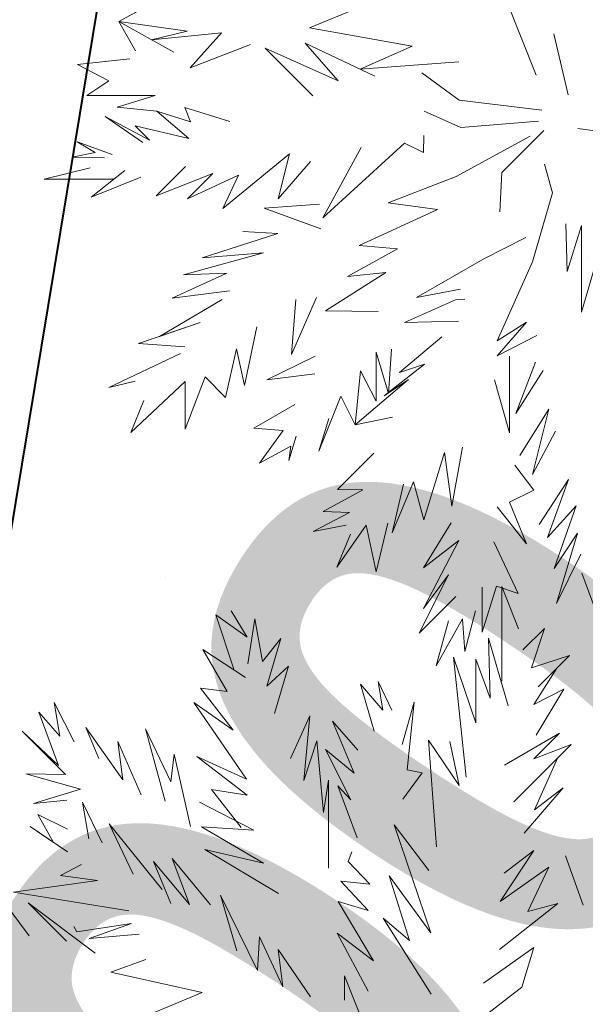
# Model space of a CAD drawing. Header units: millimetres. Extents: x 6487905018 to 6488192500, y 5882180700 to 5882375224.
# Tile 154 of 256: x 6488052029 to 6488052832, y 5882256474 to 5882257872. Entities that reach past the tile are written whole.
import ezdxf
from ezdxf.xclip import XClip

# ---------------------------------------------------------------- set-up
doc = ezdxf.new("R2010")
doc.units = ezdxf.units.MM
doc.header["$MEASUREMENT"] = 0
doc.header["$XCLIPFRAME"] = 2
doc.linetypes.add('Przerywana', pattern=[2400, 1200, -1200])
doc.linetypes.add('Wipeout_Contour', pattern=[1000, 0, -1000])
for name, color, linetype, lineweight in [('drzewa_Nr_pióra__154', 94, 'Continuous', 5), ('LEGENDA_Nr_pióra__20', 2, 'Continuous', 40), ('linie plan_Nr_pióra__2', 160, 'Continuous', 25), ('przewod_telekomunikacyjny__linia__Nr_pióra__1', 7, 'Continuous', 0), ('teren zielony_Nr_pióra__157', 93, 'Continuous', 0), ('Wymiarowanie_Nr_pióra__1', 7, 'Continuous', 0)]:
    doc.layers.add(name, color=color, linetype=linetype, lineweight=lineweight)
for name, color, linetype in [('Mapa cyfrowa', 7, 'Continuous'), ('przewod_telekomunikacyjny__linia_', 7, 'Continuous'), ('Wymiarowanie', 7, 'Continuous'), ('Zamość 06.10._2_Mapa cyfrowa', 7, 'Continuous')]:
    doc.layers.add(name, color=color, linetype=linetype)
doc.styles.add('GENERATED_STYLE_2', font='txt')
doc.linetypes.add('Symbol', pattern='A,0,[5,PZT Orlen Zamość.pdf1.Shx,S=11.904762,R=0,X=0,Y=0],-2000,0', length=2000)
doc.dimstyles.new('GENERATED_STYLE__1', dxfattribs={"dimtxt": 750, "dimasz": 570, "dimexe": 0.18, "dimexo": 0, "dimgap": 0.09, "dimtad": 1, "dimlfac": 0.001, "dimzin": 0, "dimdsep": 46, "dimtxsty": 'GENERATED_STYLE_2', "dimblk": 'ARROWHEAD_11', "dimblk1": 'ARROWHEAD_11', "dimblk2": 'ARROWHEAD_11', "dimcen": 0.09, "dimclrd": 7, "dimclre": 7, "dimclrt": 7, "dimazin": 0, "dimtfac": 1, "dimtdec": 4, "dimtmove": 2, "dimatfit": 3, "dimfxl": 0, "dimtolj": 1, "dimtzin": 0, "dimarcsym": 0})
doc.dimstyles.new('GENERATED_STYLE__9', dxfattribs={"dimtxt": 750, "dimasz": 917.874396, "dimexe": 0.18, "dimexo": 40, "dimgap": 0.09, "dimtad": 1, "dimdec": 0, "dimlfac": 0.1, "dimzin": 0, "dimdsep": 46, "dimtxsty": 'GENERATED_STYLE_2', "dimblk": 'ARROWHEAD_5', "dimblk1": 'ARROWHEAD_5', "dimblk2": 'ARROWHEAD_5', "dimcen": 0.09, "dimclrd": 7, "dimclre": 7, "dimclrt": 7, "dimazin": 0, "dimtfac": 1, "dimtdec": 4, "dimtmove": 2, "dimatfit": 3, "dimfxl": 0, "dimtolj": 1, "dimtzin": 0, "dimarcsym": 0})
pattern_1 = [(45, (6488045394.9, 5882252147.1), (-477.297, 477.297), [0, -450, 0, -675]), (110, (6488046894.9, 5882252147.1), (634.293, 230.864), [0, -330, 0, -570])]

# ---------------------------------------------------------------- blocks, each defined once
blk = doc.blocks.new('Rysunek_1_2')
at = {"color": 254, "linetype": 'Wipeout_Contour', "lineweight": 0, "ltscale": 70061284114.24681}
blk.add_wipeout([(6487915525.867126, 5882181505.900702), (6488146644.289524, 5882181505.900702), (6488146644.289524, 5882373115.540435), (6488107628.768834, 5882373115.540435), (6488107628.768834, 5882320263.490532), (6488101226.436201, 5882320263.490532), (6488101226.436201, 5882373115.540435), (6487915525.867126, 5882373115.540435)], dxfattribs=at).dxf.layer = 'Zamość 06.10._2_Mapa cyfrowa'
blk = doc.blocks.new('*D48', base_point=(6488045394.921593, 5882250647.102998))
at = {"layer": 'Wymiarowanie_Nr_pióra__1', "linetype": 'Continuous'}
for points in [[(6488036623.110794, 5882257396.875629), (6488036611.692724, 5882257454.278144), (6488036579.176811, 5882257502.941647), (6488036530.513309, 5882257535.45756), (6488036473.110794, 5882257546.875629), (6488036415.70828, 5882257535.45756), (6488036367.044777, 5882257502.941647), (6488036334.528864, 5882257454.278144), (6488036323.110794, 5882257396.875629), (6488036334.528864, 5882257339.473115), (6488036367.044777, 5882257290.809612), (6488036415.70828, 5882257258.293699), (6488036473.110794, 5882257246.875629), (6488036530.513309, 5882257258.293699), (6488036579.176811, 5882257290.809612), (6488036611.692724, 5882257339.473115)], [(6488054863.783208, 5882254479.44625), (6488054852.365138, 5882254536.848765), (6488054819.849225, 5882254585.512267), (6488054771.185722, 5882254618.02818), (6488054713.783208, 5882254629.44625), (6488054656.380693, 5882254618.02818), (6488054607.717191, 5882254585.512267), (6488054575.201278, 5882254536.848765), (6488054563.783208, 5882254479.44625), (6488054575.201278, 5882254422.043736), (6488054607.717191, 5882254373.380233), (6488054656.380693, 5882254340.86432), (6488054713.783208, 5882254329.44625), (6488054771.185722, 5882254340.86432), (6488054819.849225, 5882254373.380233), (6488054852.365138, 5882254422.043736)]]:
    blk.add_hatch(color=256, dxfattribs=at).paths.add_polyline_path(points)
for p, q in [((6488036561.948439, 5882257952.316106), (6488036496.800833, 5882257544.99309)), ((6488036324.993334, 5882257420.565668), (6488036176.875874, 5882257444.255706)), ((6488054565.665748, 5882254503.136289), (6488036621.228254, 5882257373.185591)), ((6488036449.420755, 5882257248.758169), (6488036384.273149, 5882256841.435153)), ((6488054802.620852, 5882255034.886726), (6488054737.473247, 5882254627.56371)), ((6488055010.018128, 5882254432.066174), (6488054861.900668, 5882254455.756211)), ((6488054690.093169, 5882254331.32879), (6488054624.945563, 5882253924.005774))]:
    blk.add_line(p, q, dxfattribs=at)
for centre in [(6488036473.110794, 5882257396.875629), (6488054713.783208, 5882254479.44625)]:
    blk.add_circle(centre, 150, dxfattribs=at)
at = {"layer": 'Wymiarowanie_Nr_pióra__1', "insert": (6488043336.663181, 5882256451.019419), "char_height": 750, "attachment_point": 7, "rotation": 350.913025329, "style": 'GENERATED_STYLE_2'}
blk.add_mtext('\\A1;{\\fArial|b1|i0|c238|p38;18,47}', dxfattribs=at)
blk = doc.blocks.new('ARROWHEAD_11')
at = {"color": 0, "linetype": 'Continuous', "lineweight": 0}
blk.add_line((0, 0), (-1, 0), dxfattribs=at)
at = {"color": 0, "linetype": 'Continuous', "lineweight": 0, "const_width": 0.25, "flags": 128}
blk.add_lwpolyline([(-0.125, 0, 1), (0.125, 0, 1)], format="xyb", close=True, dxfattribs=at)
blk = doc.blocks.new('*D77', base_point=(6488045394.921593, 5882250647.102998))
at = {"layer": 'przewod_telekomunikacyjny__linia__Nr_pióra__1', "linetype": 'Continuous'}
blk.add_hatch(color=256, dxfattribs=at).paths.add_polyline_path([(6488057351.020344, 5882262834.607491), (6488056625.094238, 5882262197.391973), (6488057040.957753, 5882261919.79958)])
for p, q in [((6488057351.020344, 5882262834.607491), (6488056625.094238, 5882262197.391973)), ((6488057351.020344, 5882262834.607491), (6488057040.957753, 5882261919.79958)), ((6488057040.957753, 5882261919.79958), (6488056625.094238, 5882262197.391973)), ((6488056833.025996, 5882262058.595777), (6488046247.324568, 5882246200.066916)), ((6488046247.324568, 5882246200.066916), (6488053285.437386, 5882256743.923269)), ((6488049023.248511, 5882250108.702061), (6488049023.248511, 5882250608.702061)), ((6488048773.248511, 5882250358.702061), (6488049273.248511, 5882250358.702061))]:
    blk.add_line(p, q, dxfattribs=at)
at = {"layer": 'przewod_telekomunikacyjny__linia__Nr_pióra__1', "insert": (6488051112.822264, 5882253874.06099), "char_height": 750, "attachment_point": 7, "rotation": 56.276556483, "style": 'GENERATED_STYLE_2'}
blk.add_mtext('\\A1;{\\fArial|b1|i0|c238|p38;R 1\xa0500}', dxfattribs=at)
blk = doc.blocks.new('ARROWHEAD_5')
at = {"color": 0, "linetype": 'Continuous', "lineweight": 0}
blk.add_line((0, 0), (-1, 0), dxfattribs=at)
blk.add_solid([(-1, 0.2679), (0, 0), (-1, -0.2679), (-1, 0.2679)], dxfattribs=at)

msp = doc.modelspace()

# ---------------------------------------------------------------- block references
at = {"layer": 'Mapa cyfrowa', "color": 22, "linetype": 'Continuous', "lineweight": 5}
ref = msp.add_blockref('Rysunek_1_2', (0, 0), dxfattribs=at)
XClip(ref).set_block_clipping_path([(6487915525.8671264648, 5882181505.9007024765), (6488146644.2895231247, 5882181505.9007024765), (6488146644.2895231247, 5882373115.5404348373), (6488107628.7688331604, 5882373115.5404348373), (6488107628.7688331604, 5882320263.4905319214), (6488101226.4362001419, 5882320263.4905319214), (6488101226.4362001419, 5882373115.5404348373), (6487915525.8671264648, 5882373115.5404348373)])

# ---------------------------------------------------------------- next in the draw order: hatches: boundary and pattern name
at = {"layer": 'teren zielony_Nr_pióra__157', "linetype": 'Continuous'}
h = msp.add_hatch(dxfattribs=at)
h.set_pattern_fill('płyty_kamienne', color=256, style=0, pattern_type=2)
h.set_pattern_definition(pattern_1)
h.paths.add_polyline_path([(6488047566.699059, 5882255932.5327), (6488045555.029326, 5882243354.950158), (6488046140.947524, 5882232527.375745, 0.2070569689), (6488048206.599371, 5882228254.370432, 0.0243137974), (6488049407.91275, 5882227454.239101, 0.0023663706), (6488049528.889167, 5882227382.669014), (6488050419.958063, 5882227639.987889), (6488050422.409745, 5882227655.31354), (6488050730.000001, 5882229610.000001), (6488051058.251553, 5882231630.009551), (6488051118.989788, 5882232009.688929), (6488053911.431513, 5882249465.456784), (6488055989.23284, 5882262453.952582), (6488056194.365236, 5882263736.503895), (6488052143.069927, 5882263733.65154), (6488050824.942152, 5882255492.308228, 0.0532631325)])
h = msp.add_hatch(dxfattribs=at)
h.set_pattern_fill('płyty_kamienne', color=256, style=0, pattern_type=2)
h.set_pattern_definition(pattern_1)
h.paths.add_polyline_path([(6488048814.042066, 5882263731.307704), (6488047566.699059, 5882255932.5327, -0.0532631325), (6488050824.942152, 5882255492.308228), (6488052143.069927, 5882263733.65154)])

# ---------------------------------------------------------------- next in the draw order: linework, layer by layer
at = {"layer": 'drzewa_Nr_pióra__154', "linetype": 'Continuous'}
for p, q in [((6488052762.093954, 5882257793.519638), (6488052714.116363, 5882257913.886938)), ((6488052169.70813, 5882257869.478678), (6488052234.067864, 5882257904.83593)), ((6488052440.531088, 5882257860.638451), (6488052511.822786, 5882257890.13987)), ((6488052266.814832, 5882257855.702291), (6488052169.70813, 5882257869.478678)), ((6488052193.564816, 5882257827.832072), (6488052169.70813, 5882257869.478678)), ((6488052169.70813, 5882257869.478678), (6488052247.954585, 5882257825.834333)), ((6488052216.146415, 5882257843.703963), (6488052266.814832, 5882257855.702291)), ((6488052315.507003, 5882257853.399258), (6488052216.146415, 5882257843.703963)), ((6488052271.110735, 5882257803.956995), (6488052315.507003, 5882257853.399258)), ((6488052586.182191, 5882257834.530341), (6488052440.531088, 5882257860.638451)), ((6488052481.277943, 5882257785.555831), (6488052434.166124, 5882257838.935173)), ((6488052434.166124, 5882257838.935173), (6488052533.194925, 5882257792.093643)), ((6488052787.286461, 5882257851.849796), (6488052807.74993, 5882257765.381139)), ((6488052356.503341, 5882257836.987549), (6488052271.110735, 5882257803.956995)), ((6488052445.086405, 5882257764.053249), (6488052377.649248, 5882257831.490406)), ((6488052377.649248, 5882257831.490406), (6488052481.277943, 5882257785.555831)), ((6488052512.430385, 5882257801.915462), (6488052586.182191, 5882257834.530341)), ((6488052111.069311, 5882257808.621456), (6488052185.378453, 5882257816.371315)), ((6488052652.45311, 5882257812.198334), (6488052512.430385, 5882257801.915462)), ((6488052155.45188, 5882257785.466141), (6488052111.069311, 5882257808.621456)), ((6488052653.008547, 5882257757.675806), (6488052599.967184, 5882257796.676807)), ((6488052124.548058, 5882257764.577571), (6488052155.45188, 5882257785.466141)), ((6488052221.42432, 5882257764.577571), (6488052124.548058, 5882257764.577571)), ((6488052167.230754, 5882257747.967098), (6488052221.42432, 5882257764.577571)), ((6488052770.011553, 5882257743.635445), (6488052653.008547, 5882257757.675806)), ((6488052223.553491, 5882257742.118797), (6488052167.230754, 5882257747.967098)), ((6488052269.098742, 5882257703.539487), (6488052223.553491, 5882257742.118797)), ((6488052223.553491, 5882257742.118797), (6488052271.515624, 5882257727.330431)), ((6488052271.515624, 5882257727.330431), (6488052263.276733, 5882257747.535603)), ((6488052263.276733, 5882257747.535603), (6488052327.375603, 5882257727.673982)), ((6488052655.08014, 5882257718.998376), (6488052603.087264, 5882257742.075405)), ((6488052203.69187, 5882257697.88155), (6488052150.426612, 5882257734.896389)), ((6488052150.426612, 5882257734.896389), (6488052213.312572, 5882257700.934309)), ((6488052765.331432, 5882257728.035044), (6488052655.08014, 5882257718.998376)), ((6488052213.312572, 5882257700.934309), (6488052192.736189, 5882257721.514454)), ((6488052192.736189, 5882257721.514454), (6488052269.098742, 5882257703.539487)), ((6488052713.398706, 5882257655.304711), (6488052772.929835, 5882257714.83584)), ((6488052912.124391, 5882257704.825281), (6488052821.492875, 5882257717.780381)), ((6488052136.297011, 5882257683.545442), (6488052110.703369, 5882257698.78435)), ((6488052110.703369, 5882257698.78435), (6488052160.357423, 5882257680.728331)), ((6488052602.063858, 5882257683.738662), (6488052602.650453, 5882257707.891807)), ((6488052648.640434, 5882257649.513027), (6488052753.834945, 5882257706.973239)), ((6488052459.126765, 5882257590.888801), (6488052575.093891, 5882257696.797752)), ((6488052513.728168, 5882257690.731366), (6488052459.126765, 5882257590.888801)), ((6488052575.093891, 5882257696.797752), (6488052602.063858, 5882257683.738662)), ((6488052103.452072, 5882257676.763229), (6488052136.297011, 5882257683.545442)), ((6488052149.62004, 5882257676.200701), (6488052103.452072, 5882257676.763229)), ((6488052317.444792, 5882257603.990249), (6488052412.238894, 5882257681.631132)), ((6488052412.238894, 5882257681.631132), (6488052395.847001, 5882257617.590806)), ((6488052395.847001, 5882257617.590806), (6488052442.031326, 5882257670.797521)), ((6488052063.8937, 5882257645.495155), (6488052129.206299, 5882257661.893597)), ((6488052178.413443, 5882257658.158307), (6488052130.564991, 5882257620.240665)), ((6488052264.179535, 5882257663.575112), (6488052222.803146, 5882257622.198725)), ((6488052785.344891, 5882257626.244109), (6488052773.880452, 5882257667.235082)), ((6488052162.433752, 5882257645.495155), (6488052063.8937, 5882257645.495155)), ((6488052130.564991, 5882257620.240665), (6488052201.170755, 5882257648.595059)), ((6488052222.803146, 5882257622.198725), (6488052303.076454, 5882257653.653996)), ((6488052303.076454, 5882257653.653996), (6488052267.372729, 5882257617.950273)), ((6488052267.372729, 5882257617.950273), (6488052339.850795, 5882257651.619216)), ((6488052339.850795, 5882257651.619216), (6488052317.444792, 5882257603.990249)), ((6488052648.640434, 5882257649.513027), (6488052551.91795, 5882257612.072065)), ((6488052710.399076, 5882257599.368985), (6488052713.398706, 5882257655.304711)), ((6488052756.720011, 5882257528.391515), (6488052785.344891, 5882257626.244109)), ((6488052376.011882, 5882257604.502649), (6488052454.508999, 5882257610.023348)), ((6488052456.321157, 5882257575.312512), (6488052376.011882, 5882257604.502649)), ((6488052622.119753, 5882257602.711824), (6488052510.712596, 5882257551.651547)), ((6488052551.91795, 5882257612.072065), (6488052622.119753, 5882257602.711824)), ((6488052804.082828, 5882257582.152576), (6488052805.954876, 5882257514.758844)), ((6488052805.954876, 5882257514.758844), (6488052826.674427, 5882257579.754337)), ((6488052826.674427, 5882257579.754337), (6488052826.674427, 5882257456.725354)), ((6488052288.271176, 5882257534.070061), (6488052395.442734, 5882257568.513189)), ((6488052395.442734, 5882257568.513189), (6488052345.992659, 5882257571.511023)), ((6488052687.641437, 5882257532.510021), (6488052747.263914, 5882257562.953667)), ((6488052565.250304, 5882257546.642274), (6488052494.196466, 5882257507.549379)), ((6488052510.712596, 5882257551.651547), (6488052565.250304, 5882257546.642274)), ((6488052261.581978, 5882257509.842581), (6488052375.251334, 5882257541.243774)), ((6488052375.251334, 5882257541.243774), (6488052288.271176, 5882257534.070061)), ((6488052592.478992, 5882257477.908618), (6488052687.641437, 5882257532.510021)), ((6488052706.798729, 5882257416.068629), (6488052756.720011, 5882257528.391515)), ((6488052826.674427, 5882257456.725354), (6488052844.502677, 5882257518.608127)), ((6488052245.356213, 5882257476.777147), (6488052323.004617, 5882257512.145825)), ((6488052323.004617, 5882257512.145825), (6488052261.581978, 5882257509.842581)), ((6488052548.998929, 5882257513.162952), (6488052462.91991, 5882257458.943482)), ((6488052494.196466, 5882257507.549379), (6488052548.998929, 5882257513.162952)), ((6488052654.808546, 5882257489.335856), (6488052592.478992, 5882257477.908618)), ((6488052227.717353, 5882257422.541247), (6488052316.351897, 5882257474.788538)), ((6488052326.729252, 5882257487.378003), (6488052245.356213, 5882257476.777147)), ((6488052414.833367, 5882257396.677608), (6488052450.515345, 5882257477.908618)), ((6488052420.874582, 5882257474.788538), (6488052414.833367, 5882257396.677608)), ((6488052647.515544, 5882257474.488712), (6488052660.668148, 5882257475.277779)), ((6488052575.345355, 5882257442.318997), (6488052647.515544, 5882257474.488712)), ((6488052462.91991, 5882257458.943482), (6488052537.877588, 5882257457.628097)), ((6488052197.788852, 5882257412.386934), (6488052285.151095, 5882257442.027697)), ((6488052285.151095, 5882257442.027697), (6488052227.717353, 5882257422.541247)), ((6488052348.226362, 5882257352.814242), (6488052365.619722, 5882257436.295291)), ((6488052651.950183, 5882257443.957137), (6488052575.345355, 5882257442.318997)), ((6488052748.535151, 5882257442.869366), (6488052706.798729, 5882257416.068629)), ((6488052706.891327, 5882257394.94541), (6488052748.535151, 5882257442.869366)), ((6488052567.950223, 5882257371.032783), (6488052628.064378, 5882257421.747891)), ((6488052762.960172, 5882257423.86883), (6488052706.891327, 5882257394.94541)), ((6488052263.310534, 5882257407.706815), (6488052197.788852, 5882257412.386934)), ((6488052321.032018, 5882257335.944971), (6488052336.601041, 5882257404.927744)), ((6488052336.601041, 5882257404.927744), (6488052348.226362, 5882257352.814242)), ((6488052155.667769, 5882257349.985332), (6488052257.070374, 5882257398.346574)), ((6488052448.450439, 5882257394.553206), (6488052379.765503, 5882257360.637428)), ((6488052535.035756, 5882257330.657621), (6488052535.035756, 5882257399.906614)), ((6488052535.035756, 5882257399.906614), (6488052552.756731, 5882257341.343819)), ((6488052552.756731, 5882257341.343819), (6488052556.868593, 5882257404.149175)), ((6488052724.487661, 5882257285.623431), (6488052724.265443, 5882257394.481713)), ((6488052546.361552, 5882257338.029478), (6488052603.507572, 5882257382.931221)), ((6488052603.507572, 5882257382.931221), (6488052567.950223, 5882257371.032783)), ((6488052733.31941, 5882257313.105984), (6488052761.062957, 5882257386.124862)), ((6488052263.825111, 5882257290.703809), (6488052292.25098, 5882257364.934166)), ((6488052292.25098, 5882257364.934166), (6488052321.032018, 5882257335.944971)), ((6488052379.765503, 5882257360.637428), (6488052447.819812, 5882257369.463991)), ((6488052505.116747, 5882257296.943969), (6488052512.916947, 5882257373.385933)), ((6488052512.916947, 5882257373.385933), (6488052535.035756, 5882257330.657621)), ((6488052772.320412, 5882257373.947547), (6488052733.31941, 5882257313.105984)), ((6488052192.932267, 5882257359.086722), (6488052155.667769, 5882257349.985332)), ((6488052186.86857, 5882257286.023688), (6488052263.825111, 5882257358.366873)), ((6488052263.825111, 5882257358.366873), (6488052263.825111, 5882257290.703809)), ((6488052505.116747, 5882257296.943969), (6488052580.821738, 5882257361.363569)), ((6488052580.821738, 5882257361.363569), (6488052546.361552, 5882257338.029478)), ((6488052703.241838, 5882257360.905612), (6488052724.487661, 5882257285.623431)), ((6488052453.635425, 5882257259.503007), (6488052484.836226, 5882257337.505011)), ((6488052484.836226, 5882257337.505011), (6488052505.116747, 5882257296.943969)), ((6488052205.129601, 5882257331.417836), (6488052186.86857, 5882257286.023688)), ((6488052419.614454, 5882257325.941721), (6488052361.59306, 5882257292.263848)), ((6488052558.15811, 5882257307.864249), (6488052505.116747, 5882257296.943969)), ((6488052780.120612, 5882257319.346145), (6488052738.779181, 5882257253.353114)), ((6488052757.028649, 5882257226.230525), (6488052780.120612, 5882257319.346145)), ((6488052468.056351, 5882257306.125965), (6488052453.635425, 5882257259.503007)), ((6488052361.59306, 5882257292.263848), (6488052403.266528, 5882257288.669756)), ((6488052403.266528, 5882257288.669756), (6488052369.39326, 5882257242.342566)), ((6488052410.865728, 5882257246.32614), (6488052421.667521, 5882257280.693049)), ((6488052789.480853, 5882257288.145343), (6488052757.028649, 5882257226.230525)), ((6488052369.39326, 5882257242.342566), (6488052413.91684, 5882257266.466582)), ((6488052413.91684, 5882257266.466582), (6488052410.865728, 5882257246.32614)), ((6488052642.400274, 5882257181.501003), (6488052657.791916, 5882257265.117223)), ((6488052480.156106, 5882257204.901604), (6488052531.9238, 5882257256.846347)), ((6488052602.529603, 5882257162.227556), (6488052632.119118, 5882257257.482285)), ((6488052632.119118, 5882257257.482285), (6488052642.400274, 5882257181.501003)), ((6488052758.919589, 5882257204.301159), (6488052731.75937, 5882257239.784101)), ((6488052557.671661, 5882257143.431764), (6488052588.064937, 5882257215.775375)), ((6488052573.758511, 5882257212.701804), (6488052557.671661, 5882257143.431764)), ((6488052588.064937, 5882257215.775375), (6488052602.529603, 5882257162.227556)), ((6488052808.201334, 5882257219.503579), (6488052766.552463, 5882257155.420612)), ((6488052778.238725, 5882257137.016686), (6488052808.201334, 5882257219.503579)), ((6488052459.875585, 5882257173.700803), (6488052516.115172, 5882257204.738677)), ((6488052516.115172, 5882257204.738677), (6488052480.156106, 5882257204.901604)), ((6488052724.477407, 5882257187.068122), (6488052758.919589, 5882257204.301159)), ((6488052748.368432, 5882257128.169223), (6488052724.477407, 5882257187.068122)), ((6488052819.121614, 5882257182.062617), (6488052778.238725, 5882257137.016686)), ((6488052787.901993, 5882257092.831716), (6488052819.121614, 5882257182.062617)), ((6488052445.835224, 5882257145.620081), (6488052497.425791, 5882257172.418539)), ((6488052497.425791, 5882257172.418539), (6488052459.875585, 5882257173.700803)), ((6488052706.798729, 5882257180.502577), (6488052748.368432, 5882257128.169223)), ((6488052492.253095, 5882257154.298113), (6488052445.835224, 5882257145.620081)), ((6488052478.99374, 5882257094.872169), (6488052520.888137, 5882257154.583411)), ((6488052520.888137, 5882257154.583411), (6488052534.895176, 5882257088.372002)), ((6488052534.895176, 5882257088.372002), (6488052551.759189, 5882257157.083996)), ((6488052641.692077, 5882257157.62458), (6488052602.181553, 5882257093.901449)), ((6488052498.733721, 5882257141.793435), (6488052478.99374, 5882257094.872169)), ((6488052820.681654, 5882257143.061615), (6488052787.901993, 5882257092.831716)), ((6488052791.040893, 5882257043.21905), (6488052820.681654, 5882257143.061615)), ((6488052652.438093, 5882257132.669221), (6488052602.092966, 5882257036.254893)), ((6488052602.181553, 5882257093.901449), (6488052652.438093, 5882257132.669221)), ((6488052736.43949, 5882257057.259411), (6488052702.118608, 5882257130.581295)), ((6488052825.361774, 5882257113.420854), (6488052791.040893, 5882257043.21905)), ((6488052637.601945, 5882257084.191225), (6488052596.035883, 5882257001.097968)), ((6488052602.092966, 5882257036.254893), (6488052637.601945, 5882257084.191225)), ((6488052826.933496, 5882257086.430886), (6488052861.386189, 5882256993.157306)), ((6488052685.701972, 5882257002.658009), (6488052705.950224, 5882257067.88432)), ((6488052685.701972, 5882257066.268172), (6488052685.701972, 5882257002.658009)), ((6488052705.950224, 5882257067.88432), (6488052736.43949, 5882257057.259411)), ((6488052713.341801, 5882256933.019728), (6488052713.341801, 5882257067.572091)), ((6488052713.341801, 5882257067.572091), (6488052736.871957, 5882257007.327971)), ((6488052596.035883, 5882257001.097968), (6488052648.297226, 5882257053.359311)), ((6488052352.141057, 5882256995.325799), (6488052329.356142, 5882257032.811762)), ((6488052329.356142, 5882257032.811762), (6488052352.141057, 5882256995.325799)), ((6488052660.998416, 5882256975.009089), (6488052676.041324, 5882257032.757281)), ((6488052333.602451, 5882256948.474561), (6488052307.35778, 5882257027.135852)), ((6488052307.35778, 5882257027.135852), (6488052352.141057, 5882256995.325799)), ((6488052352.767458, 5882256957.46972), (6488052362.886964, 5882257021.715049)), ((6488052362.886964, 5882257021.715049), (6488052373.63798, 5882256960.766626)), ((6488052620.437374, 5882256954.728568), (6488052657.440937, 5882257021.388362)), ((6488052637.612062, 5882257018.853091), (6488052620.437374, 5882256954.728568)), ((6488052657.440937, 5882257021.388362), (6488052660.998416, 5882256975.009089)), ((6488052743.395139, 5882256977.439735), (6488052773.945924, 5882257007.99052)), ((6488052773.945924, 5882257007.99052), (6488052755.691818, 5882256951.887116)), ((6488052373.63798, 5882256960.766626), (6488052399.568661, 5882256993.350642)), ((6488052399.568661, 5882256993.350642), (6488052379.938641, 5882256925.808512)), ((6488052696.98931, 5882256908.655526), (6488052694.719083, 5882256993.975264)), ((6488052694.719083, 5882256993.975264), (6488052722.594604, 5882256898.137698)), ((6488052323.464704, 5882256918.528766), (6488052288.805815, 5882256977.750241)), ((6488052288.805815, 5882256977.750241), (6488052349.334608, 5882256938.193217)), ((6488052662.793068, 5882256796.735093), (6488052644.5926, 5882256967.039468)), ((6488052644.5926, 5882256967.039468), (6488052676.500627, 5882256873.730536)), ((6488052676.500627, 5882256873.730536), (6488052676.500627, 5882256964.12291)), ((6488052676.500627, 5882256964.12291), (6488052696.98931, 5882256908.655526)), ((6488052755.691818, 5882256951.887116), (6488052809.696842, 5882256969.639535)), ((6488052809.696842, 5882256969.639535), (6488052764.834945, 5882256924.777637)), ((6488052379.938641, 5882256925.808512), (6488052410.488941, 5882256954.34964)), ((6488052410.488941, 5882256954.34964), (6488052390.641521, 5882256887.197926)), ((6488052758.671571, 5882256900.062302), (6488052791.703121, 5882256951.645814)), ((6488052791.703121, 5882256951.645814), (6488052764.834945, 5882256924.777637)), ((6488052544.418735, 5882256891.81729), (6488052537.801381, 5882256932.429838)), ((6488052537.801381, 5882256932.429838), (6488052557.132709, 5882256891.948036)), ((6488052331.893509, 5882256863.472305), (6488052285.685735, 5882256923.148838)), ((6488052285.685735, 5882256923.148838), (6488052323.464704, 5882256918.528766)), ((6488052532.181889, 5882256861.988962), (6488052512.663865, 5882256928.747416)), ((6488052512.663865, 5882256928.747416), (6488052544.418735, 5882256891.81729)), ((6488052801.578477, 5882256921.55234), (6488052758.671571, 5882256900.062302)), ((6488052762.070028, 5882256856.397371), (6488052801.578477, 5882256921.55234)), ((6488052085.847682, 5882256854.885135), (6488052078.200404, 5882256902.868318)), ((6488052078.200404, 5882256902.868318), (6488052106.281126, 5882256846.706874)), ((6488052351.207418, 5882256793.665512), (6488052276.325495, 5882256902.868318)), ((6488052276.325495, 5882256902.868318), (6488052331.893509, 5882256863.472305)), ((6488052572.131992, 5882256843.113908), (6488052589.104613, 5882256903.218059)), ((6488052589.104613, 5882256903.218059), (6488052578.852217, 5882256806.881932)), ((6488052084.12897, 5882256813.166806), (6488052056.359843, 5882256888.827956)), ((6488052056.359843, 5882256888.827956), (6488052085.847682, 5882256854.885135)), ((6488052413.609021, 5882256823.306273), (6488052440.709868, 5882256883.911415)), ((6488052440.709868, 5882256883.911415), (6488052432.329502, 5882256792.105472)), ((6488052503.650438, 5882256802.208376), (6488052472.890545, 5882256876.347636)), ((6488052472.890545, 5882256876.347636), (6488052509.003572, 5882256834.938988)), ((6488052093.994449, 5882256800.609879), (6488052032.628147, 5882256861.97618)), ((6488052032.628147, 5882256861.97618), (6488052084.12897, 5882256813.166806)), ((6488052141.560749, 5882256823.051784), (6488052122.86608, 5882256867.222868)), ((6488052122.86608, 5882256867.222868), (6488052175.274121, 5882256792.930388)), ((6488052235.764452, 5882256762.46471), (6488052207.683731, 5882256865.427356)), ((6488052207.683731, 5882256865.427356), (6488052243.809518, 5882256790.28602)), ((6488052175.274121, 5882256792.930388), (6488052168.489776, 5882256847.278458)), ((6488052168.489776, 5882256847.278458), (6488052201.44357, 5882256771.82495)), ((6488052432.329502, 5882256792.105472), (6488052450.764781, 5882256848.280858)), ((6488052450.764781, 5882256848.280858), (6488052460.11174, 5882256746.562047)), ((6488052620.484849, 5882256697.668998), (6488052609.455151, 5882256849.283015)), ((6488052609.455151, 5882256849.283015), (6488052652.757599, 5882256784.753414)), ((6488052652.757599, 5882256784.753414), (6488052639.647202, 5882256847.177899)), ((6488052639.647202, 5882256847.177899), (6488052652.757599, 5882256784.753414)), ((6488052795.399738, 5882256859.13996), (6488052717.39447, 5882256813.635527)), ((6488052758.99554, 5882256822.735761), (6488052795.399738, 5882256859.13996)), ((6488052499.063989, 5882256764.496663), (6488052463.316559, 5882256835.827137)), ((6488052463.316559, 5882256835.827137), (6488052503.650438, 5882256802.208376)), ((6488052730.394805, 5882256761.634191), (6488052811.646893, 5882256842.886278)), ((6488052811.646893, 5882256842.886278), (6488052758.99554, 5882256822.735761)), ((6488052243.809518, 5882256790.28602), (6488052248.244773, 5882256829.546433)), ((6488052248.244773, 5882256829.546433), (6488052271.645374, 5882256726.583788)), ((6488052351.960404, 5882256771.239188), (6488052280.54811, 5882256826.17219)), ((6488052280.54811, 5882256826.17219), (6488052351.207418, 5882256793.665512)), ((6488052792.347086, 5882256823.586473), (6488052747.101576, 5882256778.340961)), ((6488052759.95816, 5882256750.466558), (6488052792.347086, 5882256823.586473)), ((6488052578.852217, 5882256806.881932), (6488052600.363633, 5882256802.684947)), ((6488052115.498239, 5882256779.461046), (6488052037.639362, 5882256801.465712)), ((6488052037.639362, 5882256801.465712), (6488052093.994449, 5882256800.609879)), ((6488052460.11174, 5882256746.562047), (6488052467.520248, 5882256792.519599)), ((6488052467.520248, 5882256792.519599), (6488052467.520248, 5882256667.302265)), ((6488052600.363633, 5882256802.684947), (6488052572.733109, 5882256765.58479)), ((6488052048.559643, 5882256759.34463), (6488052115.498239, 5882256779.461046)), ((6488052343.281488, 5882256725.260394), (6488052301.155984, 5882256779.343544)), ((6488052301.155984, 5882256779.343544), (6488052351.960404, 5882256771.239188)), ((6488052508.006425, 5882256710.700112), (6488052480.690745, 5882256784.305271)), ((6488052480.690745, 5882256784.305271), (6488052499.063989, 5882256764.496663)), ((6488052745.172284, 5882256717.070884), (6488052800.375544, 5882256781.550963)), ((6488052800.375544, 5882256781.550963), (6488052759.95816, 5882256750.466558)), ((6488052096.175227, 5882256764.200623), (6488052048.559643, 5882256759.34463)), ((6488052127.096428, 5882256709.003544), (6488052118.288355, 5882256761.393821)), ((6488052118.288355, 5882256761.393821), (6488052145.965766, 5882256703.272737)), ((6488052361.274255, 5882256721.221635), (6488052284.350938, 5882256761.03973)), ((6488052077.137607, 5882256704.000665), (6488052054.799803, 5882256743.744229)), ((6488052054.799803, 5882256743.744229), (6488052096.796043, 5882256722.863789)), ((6488052096.863898, 5882256690.605989), (6488052043.879522, 5882256726.583788)), ((6488052043.879522, 5882256726.583788), (6488052077.137607, 5882256704.000665)), ((6488052189.884815, 5882256658.750185), (6488052156.27753, 5882256730.624697)), ((6488052156.27753, 5882256730.624697), (6488052231.219497, 5882256637.061584)), ((6488052375.10361, 5882256674.455376), (6488052286.985874, 5882256726.210065)), ((6488052286.985874, 5882256726.210065), (6488052361.274255, 5882256721.221635)), ((6488052612.871785, 5882256575.469408), (6488052560.614125, 5882256729.083197)), ((6488052560.614125, 5882256729.083197), (6488052609.751705, 5882256664.391692)), ((6488052396.448581, 5882256631.421344), (6488052291.925896, 5882256693.822947)), ((6488052291.925896, 5882256693.822947), (6488052375.10361, 5882256674.455376)), ((6488052710.894303, 5882256619.930551), (6488052758.99554, 5882256692.732421)), ((6488052758.99554, 5882256692.732421), (6488052716.607067, 5882256660.218145)), ((6488052299.86126, 5882256615.611033), (6488052245.519865, 5882256681.392724)), ((6488052245.519865, 5882256681.392724), (6488052270.085334, 5882256615.820943)), ((6488052500.566338, 5882256690.894127), (6488052495.413141, 5882256677.175991)), ((6488052829.078896, 5882256615.051323), (6488052804.014003, 5882256685.16336)), ((6488052086.785787, 5882256657.082099), (6488052116.816558, 5882256672.812503)), ((6488052270.085334, 5882256615.820943), (6488052219.110735, 5882256677.113643)), ((6488052219.110735, 5882256677.113643), (6488052243.564652, 5882256617.380982)), ((6488052495.413141, 5882256677.175991), (6488052525.92372, 5882256644.884776)), ((6488052780.273979, 5882256668.94308), (6488052710.894303, 5882256619.930551)), ((6488052750.217817, 5882256606.187755), (6488052780.273979, 5882256668.94308)), ((6488052139.697145, 5882256649.931915), (6488052086.785787, 5882256657.082099)), ((6488052582.347799, 5882256564.989174), (6488052553.35827, 5882256656.468533)), ((6488052553.35827, 5882256656.468533), (6488052612.871785, 5882256575.469408)), ((6488052020.166913, 5882256633.605399), (6488052139.697145, 5882256649.931915)), ((6488052525.92372, 5882256644.884776), (6488052484.900518, 5882256649.190722)), ((6488052484.900518, 5882256649.190722), (6488052523.479232, 5882256607.214219)), ((6488051995.830288, 5882256634.02141), (6488052042.631491, 5882256571.619807)), ((6488052184.028285, 5882256607.030813), (6488052020.166913, 5882256633.605399)), ((6488052366.807819, 5882256522.218537), (6488052313.844411, 5882256628.919951)), ((6488052313.844411, 5882256628.919951), (6488052337.167058, 5882256550.299259)), ((6488052095.672853, 5882256563.819607), (6488052041.07145, 5882256618.421009)), ((6488052041.07145, 5882256618.421009), (6488052136.233895, 5882256546.659165)), ((6488052523.479232, 5882256607.214219), (6488052481.192422, 5882256620.350451)), ((6488052481.192422, 5882256620.350451), (6488052531.113705, 5882256536.108286)), ((6488052709.99773, 5882256551.968463), (6488052792.796408, 5882256617.330483)), ((6488052792.796408, 5882256617.330483), (6488052750.217817, 5882256606.187755)), ((6488052613.202909, 5882256488.691394), (6488052544.864028, 5882256596.300459)), ((6488052544.864028, 5882256596.300459), (6488052582.347799, 5882256564.989174)), ((6488052110.104942, 5882256577.029372), (6488052105.73931, 5882256584.510211)), ((6488052105.73931, 5882256584.510211), (6488052110.104942, 5882256577.029372)), ((6488052187.904886, 5882256589.149649), (6488052110.104942, 5882256577.029372)), ((6488052127.586494, 5882256567.788296), (6488052187.904886, 5882256589.149649)), ((6488052198.407099, 5882256573.840574), (6488052127.586494, 5882256567.788296)), ((6488052369.463428, 5882256570.021857), (6488052366.807819, 5882256522.218537)), ((6488052402.688741, 5882256498.817937), (6488052369.463428, 5882256570.021857)), ((6488052531.113705, 5882256536.108286), (6488052479.632381, 5882256575.109288)), ((6488052479.632381, 5882256575.109288), (6488052523.722821, 5882256492.689886)), ((6488052441.689743, 5882256484.777575), (6488052396.10475, 5882256552.119911)), ((6488052396.10475, 5882256552.119911), (6488052402.688741, 5882256498.817937)), ((6488052758.731251, 5882256554.78418), (6488052687.29928, 5882256504.034504)), ((6488052741.706702, 5882256498.546099), (6488052758.731251, 5882256554.78418)), ((6488052158.287623, 5882256519.798572), (6488052208.264462, 5882256537.907166)), ((6488052288.023662, 5882256490.878393), (6488052158.287623, 5882256519.798572)), ((6488052490.317239, 5882256514.625463), (6488052490.050985, 5882256480.097456)), ((6488052538.294829, 5882256394.258162), (6488052490.317239, 5882256514.625463)), ((6488052666.693168, 5882256440.525941), (6488052741.706702, 5882256498.546099)), ((6488052216.731963, 5882256461.376975), (6488052288.023662, 5882256490.878393))]:
    msp.add_line(p, q, dxfattribs=at)
at = {"layer": 'LEGENDA_Nr_pióra__20', "linetype": 'Symbol'}
msp.add_line((6488053550.826113, 5882266421.765303), (6488049834.925352, 5882243962.319559), dxfattribs=at)
at = {"layer": 'linie plan_Nr_pióra__2', "linetype": 'Przerywana'}
msp.add_arc((6488049023.248511, 5882250358.702061), 15000, 355.9747496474, 89.7571800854, dxfattribs=at)

# ---------------------------------------------------------------- next in the draw order: dimensions: what is measured, and where the dimension line sits
at = {"layer": 'przewod_telekomunikacyjny__linia_', "linetype": 'Continuous'}
dim = msp.add_radius_dim(center=(6488049023.248511, 5882250358.702061), mpoint=(6488057351.020344, 5882262834.607491), dimstyle='GENERATED_STYLE__9', dxfattribs=at)
dim.commit()
dim.dimension.update_dxf_attribs({"geometry": '*D77', "text_midpoint": (6488051798.354351, 5882255576.513194), "dimtype": 164, "text_rotation": 56.276556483})
at = {"layer": 'Wymiarowanie', "linetype": 'Continuous'}
dim = msp.add_linear_dim(base=(6488036473.110794, 5882257396.875629), p1=(6488054713.78321, 5882254479.44626), p2=(6488037093.05036, 5882261272.929874), angle=170.913025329, dimstyle='GENERATED_STYLE__1', dxfattribs=at)
dim.commit()
dim.dimension.update_dxf_attribs({"geometry": '*D48', "text_midpoint": (6488044662.081496, 5882256618.796999), "dimtype": 160, "text_rotation": 350.913025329})

doc.saveas('drawing.dxf')
